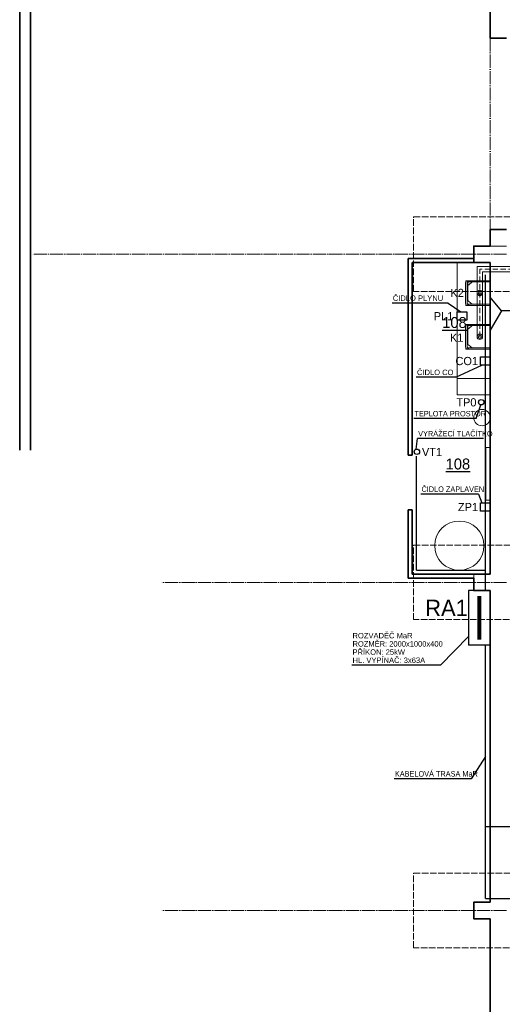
# Model space of a CAD drawing. Header units: millimetres. Extents: x -21108 to 360233, y 566 to 551167.
# Tile 28 of 38: x 160091 to 168912, y 268778 to 286781. Entities that reach past the tile are written whole.
import ezdxf
from ezdxf.enums import TextEntityAlignment as Align

# ---------------------------------------------------------------- set-up
doc = ezdxf.new("R2010")
doc.units = ezdxf.units.MM
doc.header["$LTSCALE"] = 10
for name, pattern in [('ACAD_ISO02W100', [15, 12, -3]), ('ACAD_ISO04W100', [30, 24, -3, 0, -3]), ('ACAD_ISO10W100', [18, 12, -3, 0, -3])]:
    doc.linetypes.add(name, pattern=pattern)
for name, color, linetype in [('MaR', 1, 'Continuous'), ('T_zarizeni', 253, 'Continuous'), ('VZT - popis m', 253, 'Continuous')]:
    doc.layers.add(name, color=color, linetype=linetype)
for name, color, linetype, lineweight in [('NS_tenka', 253, 'Continuous', 9), ('NS_tlusta', 253, 'Continuous', 15), ('NS_velmi_tlusta', 253, 'Continuous', 35), ('tlusta', 253, 'Continuous', 15), ('velmi_tlusta', 253, 'Continuous', 35)]:
    doc.layers.add(name, color=color, linetype=linetype, lineweight=lineweight)
doc.styles.add('laplan bold', font='txt', dxfattribs={"height": 2})
doc.styles.get("Standard").update_dxf_attribs({"font": 'ic-simplex.shx', "width": 0.8})

# ---------------------------------------------------------------- blocks, each defined once
blk = doc.blocks.new('A$Cd297a756')
at = {"layer": 'NS_tenka', "linetype": 'Continuous'}
for p, q in [((-220, 135), (-220, -267)), ((230, 135), (-220, 135)), ((-199, -193), (-199, 135)), ((209, -193), (209, 135)), ((230, -267), (230, 135)), ((-220, -275), (-220, -308)), ((-220, -275), (-220, -309)), ((-216, -271), (-216, -275)), ((-213, -271), (-216, -271)), ((-214, -272), (-216, -272)), ((-216, -275), (-216, -308)), ((-215, -281), (-215, -308)), ((-214, -272), (-214, -278)), ((-213, -272), (-214, -272)), ((-214, -272), (-214, -272)), ((-213, -271), (-213, -267)), ((-210, -270), (-213, -270)), ((-213, -272), (-213, -271)), ((-210, -271), (-213, -271)), ((-207, -272), (-213, -272)), ((-198, -276), (-211, -276)), ((-210, -264), (-202, -264)), ((-196, -270), (-210, -270)), ((-195, -271), (-210, -271)), ((-204, -272), (-207, -272)), ((-207, -273), (-207, -272)), ((-192, -275), (-205, -275)), ((-199, -272), (-204, -272)), ((-202, -267), (-203, -269)), ((-197, -267), (-202, -267)), ((-184, -285), (-200, -264)), ((-199, -193), (-148, -259)), ((-199, -261), (-199, -208)), ((-199, -272), (-199, -271)), ((-199, -271), (-195, -271)), ((-199, -271), (-195, -271)), ((-194, -279), (-194, -275)), ((-192, -281), (-192, -274)), ((-190, -277), (-190, -281)), ((-186, -287), (-184, -285)), ((196, -287), (-186, -287)), ((-184, -285), (194, -285)), ((-147, -258), (-148, -259)), ((-147, -258), (-134, -275)), ((200, -277), (-130, -277)), ((-5, -318), (-5, -318)), ((157, -258), (144, -275)), ((157, -258), (158, -259)), ((209, -193), (158, -259)), ((194, -285), (210, -264)), ((196, -287), (194, -285)), ((200, -277), (200, -281)), ((202, -281), (202, -274)), ((202, -275), (215, -275)), ((204, -279), (204, -275)), ((209, -271), (205, -271)), ((209, -271), (205, -271)), ((205, -271), (220, -271)), ((206, -270), (220, -270)), ((207, -267), (212, -267)), ((208, -276), (221, -276)), ((209, -261), (209, -208)), ((209, -272), (209, -271)), ((209, -272), (214, -272)), ((220, -264), (212, -264)), ((212, -267), (213, -269)), ((214, -272), (217, -272)), ((217, -272), (223, -272)), ((217, -273), (217, -272)), ((220, -270), (223, -270)), ((220, -271), (223, -271)), ((223, -271), (223, -267)), ((223, -272), (223, -271)), ((223, -271), (226, -271)), ((223, -272), (224, -272)), ((224, -272), (224, -278)), ((224, -272), (226, -272)), ((224, -272), (224, -272)), ((225, -281), (225, -308)), ((226, -271), (226, -275)), ((226, -275), (226, -308)), ((230, -275), (230, -308))]:
    blk.add_line(p, q, dxfattribs=at)
at = {"layer": 'NS_tenka', "ltscale": 2}
for radius in [50, 30]:
    blk.add_circle((5, -55), radius, dxfattribs=at)
at = {"layer": 'NS_tenka', "linetype": 'Continuous'}
for centre, radius, start, end in [((-216, -267), 4.26, 180, 270), ((-216, -275), 4.26, 90, 180), ((-216, -308), 4.26, 180, 263.1442), ((-216, -267), 4.26, 261.6654, 261.7294), ((-215, -308), 0.813, 183.7481, 202.7236), ((-215, -308), 0.82, 240.6223, 259.3685), ((0, 4113), 4431, 267.2028, 272.9486), ((-211, -281), 4.26, 90, 180), ((-215, -308), 0.355, 263.1493, 0), ((-215, -308), 0.355, 263.1139, 263.1493), ((-210, -267), 2.84, 90, 180), ((-205, -273), 2.13, 180, 270), ((-204, -269), 1.14, 270, 330), ((-202, -261), 2.84, 270, 0), ((-198, -281), 4.26, 8.2352, 90), ((-185, -279), 8.52, 180, 188.2352), ((-185, -279), 8.52, 188.2352, 264.6847), ((-186, -281), 6.39, 180.0043, 218.5096), ((-186, -281), 3.55, 180.0049, 294.6258), ((-21, 972), 1237, 264.1054, 264.1495), ((-130, -272), 4.26, 217.5, 270), ((140, -272), 4.26, 270, 322.5), ((31, 972), 1237, 275.8505, 275.8946), ((196, -281), 3.55, 245.3742, 359.9951), ((195, -279), 8.52, 275.3153, 351.7648), ((196, -281), 6.39, 321.4904, 359.9957), ((208, -281), 4.26, 90, 171.7648), ((195, -279), 8.52, 351.7648, 0), ((212, -261), 2.84, 180, 270), ((214, -269), 1.14, 210, 270), ((215, -273), 2.13, 270, 0), ((220, -267), 2.84, 0, 90), ((221, -281), 4.26, 0, 90), ((225, -308), 0.82, 280.6315, 299.3777), ((225, -308), 0.355, 180, 276.8507), ((225, -308), 0.355, 276.8507, 276.8861), ((226, -267), 4.26, 270, 0), ((226, -275), 4.26, 0, 90), ((226, -267), 4.26, 278.2706, 278.3346), ((225, -308), 0.813, 337.2764, 356.2519), ((226, -308), 4.26, 276.8558, 0)]:
    blk.add_arc(centre, radius, start, end, dxfattribs=at)

msp = doc.modelspace()

# ---------------------------------------------------------------- linework, layer by layer
at = {"layer": 'MaR'}
for p, q in [((167923.186, 281600.806), (166898.923, 281600.806)), ((167923.186, 281600.806), (168152.932, 281440.333)), ((168899.037, 281455.216), (168691.399, 281706.12)), ((168899.037, 281455.216), (168691.399, 281103.148)), ((170128.749, 281455.216), (168899.037, 281455.216)), ((168059.866, 280243.769), (168539.685, 280464.135)), ((168059.866, 280243.769), (167340.067, 280243.769)), ((168436.325, 279488.556), (168522.177, 279736.275)), ((168436.325, 279488.556), (167294.757, 279488.556)), ((167339.712, 278929.484), (167362.333, 279122.342)), ((168565.852, 279122.342), (167362.333, 279122.342)), ((168476.885, 278108.011), (167423.376, 278108.011)), ((168476.885, 278108.011), (168539.449, 277948.798)), ((168291.399, 276342.441), (168291.399, 275342.441)), ((168691.399, 276342.441), (168291.399, 276342.441)), ((168691.399, 276342.441), (168691.399, 275342.441)), ((167784.517, 274979.426), (168291.399, 275506.126)), ((168691.399, 275342.441), (168291.399, 275342.441)), ((167784.517, 274979.426), (166162.201, 274979.426)), ((168602.692, 273310.692), (168345.311, 272902.307)), ((168345.311, 272902.307), (166936.82, 272902.307))]:
    msp.add_line(p, q, dxfattribs=at)
for points, const_width in [([(168602.692, 282117.767), (168602.692, 276342.441)], 25), ([(167338.964, 278804.301), (167338.964, 276711.578)], 25), ([(167338.964, 276711.578), (168602.692, 276711.578)], 25), ([(168491.399, 276242.441), (168491.399, 275442.441)], 75), ([(168602.692, 275342.441), (168602.692, 270710.77)], 25), ([(168602.692, 272027.288), (183827.378, 272027.288)], 25), ([(168602.692, 270710.77), (169052.411, 270710.77)], 25)]:
    msp.add_lwpolyline(points, dxfattribs=dict(at, const_width=const_width))
for points in [[(168084.399, 281440.333), (168263.318, 281440.333), (168263.318, 281285.972), (168084.399, 281285.972)], [(168512.481, 280618.495), (168691.399, 280618.495), (168691.399, 280464.135), (168512.481, 280464.135)], [(168512.481, 277948.798), (168691.399, 277948.798), (168691.399, 277794.437), (168512.481, 277794.437)]]:
    msp.add_lwpolyline(points, close=True, dxfattribs=at)
for centre in [(168526.341, 279786.101), (167351.516, 278880.897)]:
    msp.add_circle(centre, 50, dxfattribs=at)
at = {"layer": 'NS_tenka', "color": 8, "linetype": 'ACAD_ISO10W100', "ltscale": 0.8}
for p in [(169121.082, 282221.306), (168501.399, 280982.924)]:
    msp.add_line(p, (168501.399, 282221.306), dxfattribs=at)
at = {"layer": 'NS_tlusta', "color": 8}
msp.add_line((168391.399, 276567.441), (168391.399, 276642.441), dxfattribs=at)
for points in [[(168084.399, 280221.443), (168084.399, 282341.443), (168691.399, 282341.443), (168691.399, 280221.443), (168084.399, 280221.443)], [(169065.18, 282271.306), (168451.399, 282271.306), (168451.399, 280982.924)], [(169065.18, 282171.306), (168551.399, 282171.306), (168551.399, 280982.924)], [(168084.399, 279921.443), (168084.399, 280221.443), (168691.399, 280221.443), (168691.399, 279921.443), (168084.399, 279921.443)], [(168611.399, 277997.492), (168691.399, 277997.492), (168691.399, 278957.492), (168611.399, 278957.492), (168611.399, 277997.492)]]:
    msp.add_lwpolyline(points, dxfattribs=at)
for centre, radius in [((168541.399, 279505.339), 150), ((168126.663, 277164.344), 450)]:
    msp.add_circle(centre, radius, dxfattribs=at)
at = {"layer": 'NS_velmi_tlusta', "color": 8}
for p, q in [((168391.399, 282417.441), (167191.399, 282417.441)), ((167191.399, 282417.441), (167191.399, 278817.441)), ((168391.399, 282342.441), (167266.399, 282342.441)), ((167266.399, 282342.441), (167266.399, 278817.441)), ((167191.399, 278817.441), (167266.399, 278817.441)), ((167191.399, 277817.441), (167191.399, 276567.441)), ((167191.399, 277817.441), (167266.399, 277817.441)), ((167266.399, 277817.441), (167266.399, 276642.441)), ((168391.399, 276567.441), (167191.399, 276567.441)), ((168391.399, 276642.441), (167266.399, 276642.441))]:
    msp.add_line(p, q, dxfattribs=at)
at = {"layer": 'tlusta', "color": 8, "linetype": 'ACAD_ISO04W100'}
for p, q in [((168691.399, 286442.441), (168691.399, 282942.441)), ((168991.399, 282492.441), (160291.399, 282492.441)), ((168991.399, 276492.441), (162687.135, 276492.441)), ((168991.399, 270492.441), (162687.135, 270492.441))]:
    msp.add_line(p, q, dxfattribs=at)
at = {"layer": 'tlusta', "color": 8}
msp.add_line((168691.399, 282642.441), (168991.399, 282642.441), dxfattribs=at)
at = {"layer": 'tlusta', "color": 8, "linetype": 'ACAD_ISO02W100'}
for points in [[(170092.055, 281811.228), (167290.744, 281811.228), (167290.744, 283173.655), (170092.055, 283173.655)], [(170092.055, 275811.228), (167290.744, 275811.228), (167290.744, 277173.655), (170092.055, 277173.655)], [(170092.055, 269811.228), (167290.744, 269811.228), (167290.744, 271173.655), (170092.055, 271173.655)]]:
    msp.add_lwpolyline(points, close=True, dxfattribs=at)
at = {"layer": 'velmi_tlusta', "color": 8}
for p, q in [((160091.399, 293092.441), (160091.399, 278910.338)), ((160291.399, 293092.441), (160291.399, 278910.338)), ((168691.399, 288342.441), (168691.399, 286442.441)), ((168691.399, 286442.441), (168991.399, 286442.441)), ((168691.399, 282942.441), (168691.399, 282642.441)), ((168691.399, 282942.441), (168991.399, 282942.441)), ((168691.399, 282342.441), (168691.399, 276642.441)), ((168691.399, 276342.441), (168691.399, 270642.441)), ((168691.399, 270342.441), (168691.399, 264642.441))]:
    msp.add_line(p, q, dxfattribs=at)
for points in [[(168691.399, 282642.441), (168391.399, 282642.441), (168391.399, 282342.441), (168691.399, 282342.441)], [(168691.399, 276642.441), (168391.399, 276642.441)], [(168391.399, 276567.441), (168391.399, 276342.441), (168691.399, 276342.441)], [(168691.399, 270642.441), (168391.399, 270642.441), (168391.399, 270342.441), (168691.399, 270342.441)]]:
    msp.add_lwpolyline(points, dxfattribs=at)

# ---------------------------------------------------------------- block references
at = {"layer": 'T_zarizeni', "color": 8, "ltscale": 2, "xscale": -1, "rotation": 270}
for p in [(168556.399, 281777.924), (168556.399, 280977.924)]:
    msp.add_blockref('A$Cd297a756', p, dxfattribs=at)

# ---------------------------------------------------------------- texts
at = {"layer": 'MaR'}
for s, height, p in [('ČIDLO PLYNU', 100, (166911.222, 281639.91)), ('ČIDLO CO', 100, (167352.365, 280282.873)), ('VT1', 150, (167443.571, 278802.188)), ('ROZVADĚČ MaR', 100, (166174.499, 275468.529)), ('PŘÍKON: 25kW', 100, (166174.499, 275168.529)), ('HL. VYPÍNAČ: 3x63A', 100, (166174.499, 275018.529))]:
    msp.add_text(s, height=height, dxfattribs=at).set_placement(p)
for s, height, p in [('K2', 150, (168087.086, 281709.983)), ('K1', 150, (168078.208, 280892.133)), ('RA1', 300, (167892.949, 275876.056))]:
    msp.add_text(s, height=height, dxfattribs=at).set_placement(p, align=Align.CENTER)
for s, p in [('PL1', (168016.8, 281284.704)), ('CO1', (168468.671, 280465.128)), ('TP0', (168439.929, 279709.915)), ('ZP1', (168468.671, 277795.43))]:
    msp.add_text(s, height=150, dxfattribs=at).set_placement(p, align=Align.RIGHT)
for s, width, p in [('TEPLOTA PROSTOR', 0.8, (167307.056, 279527.659)), ('VYRÁŽECÍ TLAČÍTKO', 0.8, (167374.632, 279161.446)), ('ČIDLO ZAPLAVENÍ', 0.8, (167435.675, 278147.115)), ('ROZMĚR: 2000x1000x400', 0.9, (166174.499, 275318.529)), ('KABELOVÁ TRASA MaR', 0.8, (166949.119, 272941.411))]:
    msp.add_text(s, height=100, dxfattribs=dict(at, width=width)).set_placement(p)
at = {"layer": 'VZT - popis m', "linetype": 'Continuous', "style": 'laplan bold'}
for p in [(167814.517, 281144.001), (167877.619, 278557.678)]:
    msp.add_text('%%U108', height=200, dxfattribs=at).set_placement(p)

doc.saveas('drawing.dxf')
